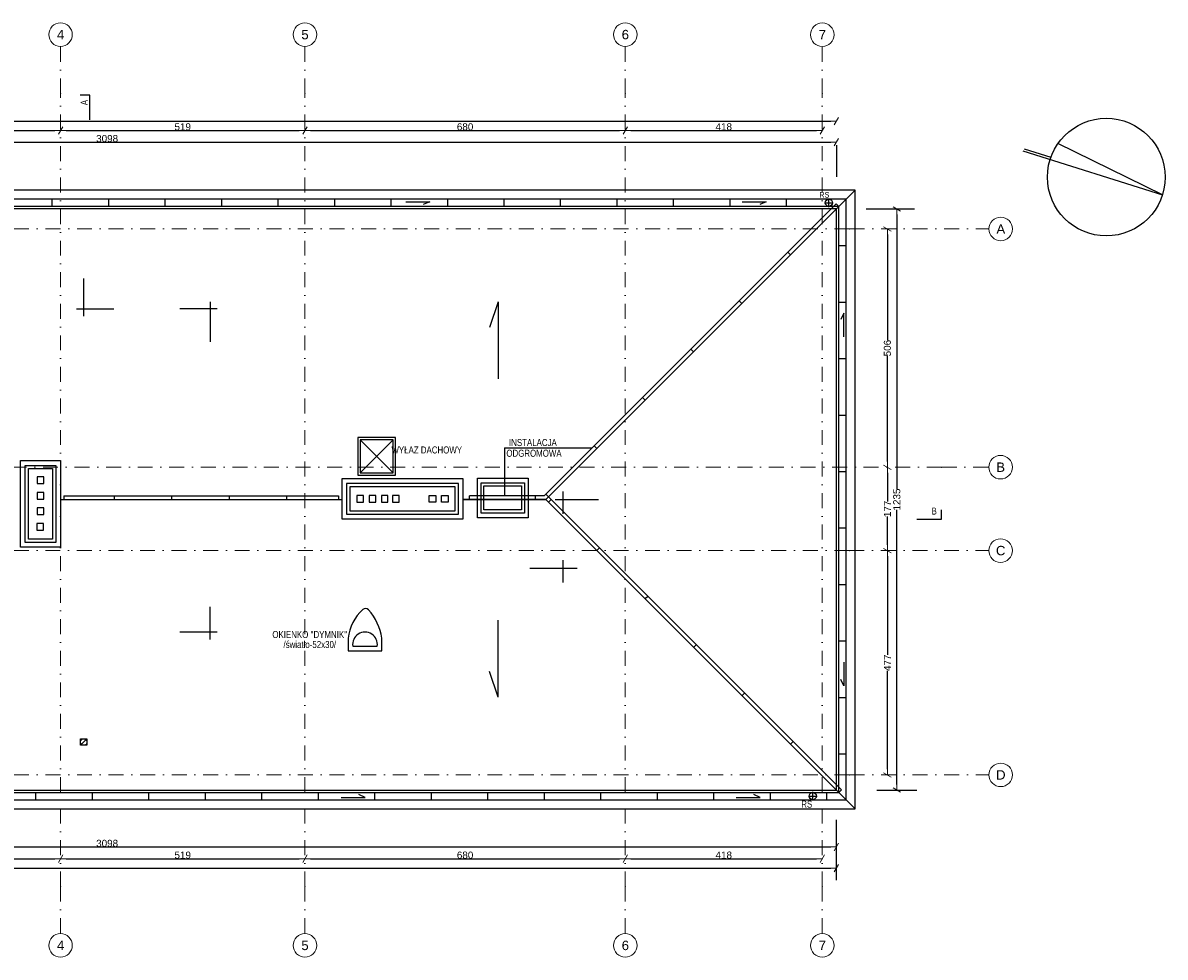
# Model space of a CAD drawing. Header units: millimetres. Extents: x 77315 to 571417, y -108895 to -65201.
# Tile 4 of 5: x 101167 to 125429, y -108895 to -89040. Entities that reach past the tile are written whole.
import ezdxf

# ---------------------------------------------------------------- set-up
doc = ezdxf.new("R2010")
doc.units = ezdxf.units.MM
doc.header["$MEASUREMENT"] = 0
doc.linetypes.add('Dot & Dashed', pattern=[670.277762, 317.5, -176.388889, 0, -176.388874])
for name, color, linetype in [('A_dach#1', 7, 'Continuous'), ('A_komin#2', 7, 'Continuous'), ('A_RURY SPUSTOWE#2', 7, 'Continuous'), ('DIM MALY', 7, 'Continuous'), ('DIM_100', 7, 'Continuous'), ('instalacje odgromowe', 7, 'Continuous'), ('niewidoczne#2', 7, 'Continuous'), ('Nowe_A_widok ściany', 7, 'Continuous'), ('opisy inne', 7, 'Continuous'), ('OSIE', 7, 'Continuous'), ('RURY SPUSTOWE', 7, 'Continuous'), ('Structural - Grid', 7, 'Continuous'), ('WIDOK', 7, 'Continuous')]:
    doc.layers.add(name, color=color, linetype=linetype)
doc.styles.add('STYL_AUTOMATYCZNY_1', font='arial.ttf')
doc.styles.add('STYL_AUTOMATYCZNY_2', font='arial.ttf')
doc.styles.add('STYL_AUTOMATYCZNY_4', font='arial.ttf', dxfattribs={"width": 0.8})
doc.dimstyles.new('STYL_AUTOMATYCZNY__1', dxfattribs={"dimtxt": 150, "dimasz": 119.811794, "dimexe": 0.18, "dimexo": 0.0625, "dimgap": 0, "dimtad": 1, "dimtih": 1, "dimtoh": 1, "dimdec": 0, "dimlfac": 0.1, "dimzin": 0, "dimdsep": 46, "dimtxsty": 'STYL_AUTOMATYCZNY_2', "dimblk": 'ARROWHEAD_2', "dimblk1": 'ARROWHEAD_2', "dimblk2": 'ARROWHEAD_2', "dimcen": 0.09, "dimse1": 1, "dimse2": 1, "dimclrd": 5, "dimclre": 5, "dimclrt": 1, "dimadec": 0, "dimazin": 0, "dimtfac": 1, "dimtdec": 4, "dimtmove": 0, "dimatfit": 3, "dimfxl": 0, "dimtolj": 1, "dimtzin": 0, "dimarcsym": 0})
doc.dimstyles.new('STYL_AUTOMATYCZNY__2', dxfattribs={"dimtxt": 150, "dimasz": 119.811794, "dimexe": 0.18, "dimexo": 0.0625, "dimgap": 0, "dimtad": 1, "dimdec": 0, "dimlfac": 0.1, "dimzin": 0, "dimdsep": 46, "dimtxsty": 'STYL_AUTOMATYCZNY_2', "dimblk": 'ARROWHEAD_2', "dimblk1": 'ARROWHEAD_2', "dimblk2": 'ARROWHEAD_2', "dimcen": 0.09, "dimse1": 1, "dimse2": 1, "dimclrd": 5, "dimclre": 5, "dimclrt": 1, "dimadec": 0, "dimazin": 0, "dimtfac": 1, "dimtdec": 4, "dimtmove": 0, "dimatfit": 3, "dimfxl": 0, "dimtolj": 1, "dimtzin": 0, "dimarcsym": 0})

# ---------------------------------------------------------------- blocks, each defined once
blk = doc.blocks.new('ARROWHEAD_2')
at = {"color": 0, "linetype": 'Continuous', "lineweight": 0}
for p, q in [((0, 0), (-1, 0)), ((-0.38, -0.66), (0.38, 0.66))]:
    blk.add_line(p, q, dxfattribs=at)
blk = doc.blocks.new('*D6')
at = {"layer": 'Defpoints', "color": 0}
for p in [(87467, -104941), (118447, -105345), (118447, -106553)]:
    blk.add_point(p, dxfattribs=at)
at = {"layer": 'DIM_100', "color": 5, "lineweight": -2}
blk.add_line((87586, -106553), (118327, -106553), dxfattribs=at)
at = {"layer": 'DIM_100', "color": 5, "lineweight": -2, "xscale": 119.8117940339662, "yscale": 119.8117940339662, "zscale": 119.8117940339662, "rotation": 180}
blk.add_blockref('ARROWHEAD_2', (87467, -106553), dxfattribs=at)
at = {"layer": 'DIM_100', "color": 5, "lineweight": -2, "xscale": 119.8117940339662, "yscale": 119.8117940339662, "zscale": 119.8117940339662}
blk.add_blockref('ARROWHEAD_2', (118447, -106553), dxfattribs=at)
at = {"layer": 'DIM_100', "color": 1, "insert": (102957, -106477), "char_height": 150, "attachment_point": 5, "style": 'STYL_AUTOMATYCZNY_2'}
blk.add_mtext('\\A1;3098', dxfattribs=at)
blk = doc.blocks.new('*D7')
at = {"layer": 'Defpoints', "color": 0}
for p in [(119643, -92995), (119653, -105345), (119729, -105345)]:
    blk.add_point(p, dxfattribs=at)
at = {"layer": 'DIM_100', "color": 5, "lineweight": -2}
for p, q in [((119729, -93115), (119729, -98953)), ((119729, -105225), (119729, -99388))]:
    blk.add_line(p, q, dxfattribs=at)
at = {"layer": 'DIM_100', "color": 5, "lineweight": -2, "xscale": 119.8117940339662, "yscale": 119.8117940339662, "zscale": 119.8117940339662}
for p, rotation in [((119729, -92995), 90), ((119729, -105345), 270)]:
    blk.add_blockref('ARROWHEAD_2', p, dxfattribs=dict(at, rotation=rotation))
at = {"layer": 'DIM_100', "color": 1, "insert": (119729, -99170), "char_height": 150, "attachment_point": 5, "rotation": 90, "style": 'STYL_AUTOMATYCZNY_2'}
blk.add_mtext('\\A1;1235', dxfattribs=at)
blk = doc.blocks.new('*D10')
at = {"layer": 'Defpoints', "color": 0}
for p in [(118447, -91577), (118447, -92995), (87467, -93399)]:
    blk.add_point(p, dxfattribs=at)
at = {"layer": 'DIM_100', "color": 5, "lineweight": -2}
blk.add_line((87586, -91577), (118327, -91577), dxfattribs=at)
at = {"layer": 'DIM_100', "color": 5, "lineweight": -2, "xscale": 119.8117940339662, "yscale": 119.8117940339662, "zscale": 119.8117940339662, "rotation": 180}
blk.add_blockref('ARROWHEAD_2', (87467, -91577), dxfattribs=at)
at = {"layer": 'DIM_100', "color": 5, "lineweight": -2, "xscale": 119.8117940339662, "yscale": 119.8117940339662, "zscale": 119.8117940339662}
blk.add_blockref('ARROWHEAD_2', (118447, -91577), dxfattribs=at)
at = {"layer": 'DIM_100', "color": 1, "insert": (102957, -91500), "char_height": 150, "attachment_point": 5, "style": 'STYL_AUTOMATYCZNY_2'}
blk.add_mtext('\\A1;3098', dxfattribs=at)
blk = doc.blocks.new('*D13')
at = {"layer": 'Defpoints', "color": 0}
for p in [(118447, -91127), (80236, -92526), (118447, -92465)]:
    blk.add_point(p, dxfattribs=at)
at = {"layer": 'DIM_100', "color": 5, "lineweight": -2}
blk.add_line((80356, -91127), (118327, -91127), dxfattribs=at)
at = {"layer": 'DIM_100', "color": 5, "lineweight": -2, "xscale": 119.8117940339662, "yscale": 119.8117940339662, "zscale": 119.8117940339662, "rotation": 180}
blk.add_blockref('ARROWHEAD_2', (80236, -91127), dxfattribs=at)
at = {"layer": 'DIM_100', "color": 5, "lineweight": -2, "xscale": 119.8117940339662, "yscale": 119.8117940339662, "zscale": 119.8117940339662}
blk.add_blockref('ARROWHEAD_2', (118447, -91127), dxfattribs=at)
at = {"layer": 'DIM_100', "color": 1, "insert": (99341, -91050), "char_height": 150, "attachment_point": 5, "style": 'STYL_AUTOMATYCZNY_2'}
blk.add_mtext('\\A1;3821', dxfattribs=at)
blk = doc.blocks.new('*D16')
at = {"layer": 'Defpoints', "color": 0}
for p in [(101967, -106803), (95367, -108395), (101967, -108395)]:
    blk.add_point(p, dxfattribs=at)
at = {"layer": 'DIM_100', "color": 5, "lineweight": -2}
blk.add_line((95487, -106803), (101847, -106803), dxfattribs=at)
at = {"layer": 'DIM_100', "color": 5, "lineweight": -2, "xscale": 119.8117940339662, "yscale": 119.8117940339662, "zscale": 119.8117940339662, "rotation": 180}
blk.add_blockref('ARROWHEAD_2', (95367, -106803), dxfattribs=at)
at = {"layer": 'DIM_100', "color": 5, "lineweight": -2, "xscale": 119.8117940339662, "yscale": 119.8117940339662, "zscale": 119.8117940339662}
blk.add_blockref('ARROWHEAD_2', (101967, -106803), dxfattribs=at)
at = {"layer": 'DIM_100', "color": 1, "insert": (98667, -106727), "char_height": 150, "attachment_point": 5, "style": 'STYL_AUTOMATYCZNY_2'}
blk.add_mtext('\\A1;660', dxfattribs=at)
blk = doc.blocks.new('*D17')
at = {"layer": 'Defpoints', "color": 0}
for p in [(107158, -106803), (101967, -108395), (107158, -108395)]:
    blk.add_point(p, dxfattribs=at)
at = {"layer": 'DIM_100', "color": 5, "lineweight": -2}
blk.add_line((102087, -106803), (107038, -106803), dxfattribs=at)
at = {"layer": 'DIM_100', "color": 5, "lineweight": -2, "xscale": 119.8117940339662, "yscale": 119.8117940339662, "zscale": 119.8117940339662, "rotation": 180}
blk.add_blockref('ARROWHEAD_2', (101967, -106803), dxfattribs=at)
at = {"layer": 'DIM_100', "color": 5, "lineweight": -2, "xscale": 119.8117940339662, "yscale": 119.8117940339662, "zscale": 119.8117940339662}
blk.add_blockref('ARROWHEAD_2', (107158, -106803), dxfattribs=at)
at = {"layer": 'DIM_100', "color": 1, "insert": (104562, -106727), "char_height": 150, "attachment_point": 5, "style": 'STYL_AUTOMATYCZNY_2'}
blk.add_mtext('\\A1;519', dxfattribs=at)
blk = doc.blocks.new('*D18')
at = {"layer": 'Defpoints', "color": 0}
for p in [(113962, -106803), (107158, -108395), (113962, -108395)]:
    blk.add_point(p, dxfattribs=at)
at = {"layer": 'DIM_100', "color": 5, "lineweight": -2}
blk.add_line((107278, -106803), (113842, -106803), dxfattribs=at)
at = {"layer": 'DIM_100', "color": 5, "lineweight": -2, "xscale": 119.8117940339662, "yscale": 119.8117940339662, "zscale": 119.8117940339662, "rotation": 180}
blk.add_blockref('ARROWHEAD_2', (107158, -106803), dxfattribs=at)
at = {"layer": 'DIM_100', "color": 5, "lineweight": -2, "xscale": 119.8117940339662, "yscale": 119.8117940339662, "zscale": 119.8117940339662}
blk.add_blockref('ARROWHEAD_2', (113962, -106803), dxfattribs=at)
at = {"layer": 'DIM_100', "color": 1, "insert": (110560, -106727), "char_height": 150, "attachment_point": 5, "style": 'STYL_AUTOMATYCZNY_2'}
blk.add_mtext('\\A1;680', dxfattribs=at)
blk = doc.blocks.new('*D19')
at = {"layer": 'Defpoints', "color": 0}
for p in [(118147, -106803), (113962, -108395), (118147, -108395)]:
    blk.add_point(p, dxfattribs=at)
at = {"layer": 'DIM_100', "color": 5, "lineweight": -2}
blk.add_line((114082, -106803), (118027, -106803), dxfattribs=at)
at = {"layer": 'DIM_100', "color": 5, "lineweight": -2, "xscale": 119.8117940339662, "yscale": 119.8117940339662, "zscale": 119.8117940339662, "rotation": 180}
blk.add_blockref('ARROWHEAD_2', (113962, -106803), dxfattribs=at)
at = {"layer": 'DIM_100', "color": 5, "lineweight": -2, "xscale": 119.8117940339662, "yscale": 119.8117940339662, "zscale": 119.8117940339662}
blk.add_blockref('ARROWHEAD_2', (118147, -106803), dxfattribs=at)
at = {"layer": 'DIM_100', "color": 1, "insert": (116054, -106727), "char_height": 150, "attachment_point": 5, "style": 'STYL_AUTOMATYCZNY_2'}
blk.add_mtext('\\A1;418', dxfattribs=at)
blk = doc.blocks.new('*D36')
at = {"layer": 'Defpoints', "color": 0}
for p in [(95367, -89540), (101967, -89540), (101967, -91327)]:
    blk.add_point(p, dxfattribs=at)
at = {"layer": 'DIM_100', "color": 5, "lineweight": -2}
blk.add_line((95487, -91327), (101847, -91327), dxfattribs=at)
at = {"layer": 'DIM_100', "color": 5, "lineweight": -2, "xscale": 119.8117940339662, "yscale": 119.8117940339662, "zscale": 119.8117940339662, "rotation": 180}
blk.add_blockref('ARROWHEAD_2', (95367, -91327), dxfattribs=at)
at = {"layer": 'DIM_100', "color": 5, "lineweight": -2, "xscale": 119.8117940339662, "yscale": 119.8117940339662, "zscale": 119.8117940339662}
blk.add_blockref('ARROWHEAD_2', (101967, -91327), dxfattribs=at)
at = {"layer": 'DIM_100', "color": 1, "insert": (98667, -91250), "char_height": 150, "attachment_point": 5, "style": 'STYL_AUTOMATYCZNY_2'}
blk.add_mtext('\\A1;660', dxfattribs=at)
blk = doc.blocks.new('*D37')
at = {"layer": 'Defpoints', "color": 0}
for p in [(101967, -89540), (107158, -89540), (107158, -91327)]:
    blk.add_point(p, dxfattribs=at)
at = {"layer": 'DIM_100', "color": 5, "lineweight": -2}
blk.add_line((102087, -91327), (107038, -91327), dxfattribs=at)
at = {"layer": 'DIM_100', "color": 5, "lineweight": -2, "xscale": 119.8117940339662, "yscale": 119.8117940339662, "zscale": 119.8117940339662, "rotation": 180}
blk.add_blockref('ARROWHEAD_2', (101967, -91327), dxfattribs=at)
at = {"layer": 'DIM_100', "color": 5, "lineweight": -2, "xscale": 119.8117940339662, "yscale": 119.8117940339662, "zscale": 119.8117940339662}
blk.add_blockref('ARROWHEAD_2', (107158, -91327), dxfattribs=at)
at = {"layer": 'DIM_100', "color": 1, "insert": (104562, -91250), "char_height": 150, "attachment_point": 5, "style": 'STYL_AUTOMATYCZNY_2'}
blk.add_mtext('\\A1;519', dxfattribs=at)
blk = doc.blocks.new('*D38')
at = {"layer": 'Defpoints', "color": 0}
for p in [(107158, -89540), (113962, -89540), (113962, -91327)]:
    blk.add_point(p, dxfattribs=at)
at = {"layer": 'DIM_100', "color": 5, "lineweight": -2}
blk.add_line((107278, -91327), (113842, -91327), dxfattribs=at)
at = {"layer": 'DIM_100', "color": 5, "lineweight": -2, "xscale": 119.8117940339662, "yscale": 119.8117940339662, "zscale": 119.8117940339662, "rotation": 180}
blk.add_blockref('ARROWHEAD_2', (107158, -91327), dxfattribs=at)
at = {"layer": 'DIM_100', "color": 5, "lineweight": -2, "xscale": 119.8117940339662, "yscale": 119.8117940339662, "zscale": 119.8117940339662}
blk.add_blockref('ARROWHEAD_2', (113962, -91327), dxfattribs=at)
at = {"layer": 'DIM_100', "color": 1, "insert": (110560, -91250), "char_height": 150, "attachment_point": 5, "style": 'STYL_AUTOMATYCZNY_2'}
blk.add_mtext('\\A1;680', dxfattribs=at)
blk = doc.blocks.new('*D39')
at = {"layer": 'Defpoints', "color": 0}
for p in [(113962, -89540), (118147, -89622), (118147, -91327)]:
    blk.add_point(p, dxfattribs=at)
at = {"layer": 'DIM_100', "color": 5, "lineweight": -2}
blk.add_line((114082, -91327), (118027, -91327), dxfattribs=at)
at = {"layer": 'DIM_100', "color": 5, "lineweight": -2, "xscale": 119.8117940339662, "yscale": 119.8117940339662, "zscale": 119.8117940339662, "rotation": 180}
blk.add_blockref('ARROWHEAD_2', (113962, -91327), dxfattribs=at)
at = {"layer": 'DIM_100', "color": 5, "lineweight": -2, "xscale": 119.8117940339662, "yscale": 119.8117940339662, "zscale": 119.8117940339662}
blk.add_blockref('ARROWHEAD_2', (118147, -91327), dxfattribs=at)
at = {"layer": 'DIM_100', "color": 1, "insert": (116054, -91250), "char_height": 150, "attachment_point": 5, "style": 'STYL_AUTOMATYCZNY_2'}
blk.add_mtext('\\A1;418', dxfattribs=at)
blk = doc.blocks.new('*D40')
at = {"layer": 'Defpoints', "color": 0}
for p in [(80236, -105800), (118447, -105979), (118447, -107003)]:
    blk.add_point(p, dxfattribs=at)
at = {"layer": 'DIM_100', "color": 5, "lineweight": -2}
blk.add_line((80356, -107003), (118327, -107003), dxfattribs=at)
at = {"layer": 'DIM_100', "color": 5, "lineweight": -2, "xscale": 119.8117940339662, "yscale": 119.8117940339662, "zscale": 119.8117940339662, "rotation": 180}
blk.add_blockref('ARROWHEAD_2', (80236, -107003), dxfattribs=at)
at = {"layer": 'DIM_100', "color": 5, "lineweight": -2, "xscale": 119.8117940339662, "yscale": 119.8117940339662, "zscale": 119.8117940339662}
blk.add_blockref('ARROWHEAD_2', (118447, -107003), dxfattribs=at)
at = {"layer": 'DIM_100', "color": 1, "insert": (99341, -106927), "char_height": 150, "attachment_point": 5, "style": 'STYL_AUTOMATYCZNY_2'}
blk.add_mtext('\\A1;3821', dxfattribs=at)
blk = doc.blocks.new('*D41')
at = {"layer": 'Defpoints', "color": 0}
for p in [(121687, -93420), (119529, -98483), (121683, -98483)]:
    blk.add_point(p, dxfattribs=at)
at = {"layer": 'DIM_100', "color": 5, "lineweight": -2}
for p, q in [((119529, -93540), (119529, -95786)), ((119529, -98363), (119529, -96117))]:
    blk.add_line(p, q, dxfattribs=at)
at = {"layer": 'DIM_100', "color": 5, "lineweight": -2, "xscale": 119.8117940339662, "yscale": 119.8117940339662, "zscale": 119.8117940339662}
for p, rotation in [((119529, -93420), 90), ((119529, -98483), 270)]:
    blk.add_blockref('ARROWHEAD_2', p, dxfattribs=dict(at, rotation=rotation))
at = {"layer": 'DIM_100', "color": 1, "insert": (119529, -95952), "char_height": 150, "attachment_point": 5, "rotation": 90, "style": 'STYL_AUTOMATYCZNY_2'}
blk.add_mtext('\\A1;506', dxfattribs=at)
blk = doc.blocks.new('*D42')
at = {"layer": 'Defpoints', "color": 0}
for p in [(121683, -98483), (119529, -100255), (121683, -100255)]:
    blk.add_point(p, dxfattribs=at)
at = {"layer": 'DIM_100', "color": 5, "lineweight": -2}
for p, q in [((119529, -98602), (119529, -99210)), ((119529, -100135), (119529, -99528))]:
    blk.add_line(p, q, dxfattribs=at)
at = {"layer": 'DIM_100', "color": 5, "lineweight": -2, "xscale": 119.8117940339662, "yscale": 119.8117940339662, "zscale": 119.8117940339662}
for p, rotation in [((119529, -98483), 90), ((119529, -100255), 270)]:
    blk.add_blockref('ARROWHEAD_2', p, dxfattribs=dict(at, rotation=rotation))
at = {"layer": 'DIM_100', "color": 1, "insert": (119529, -99369), "char_height": 150, "attachment_point": 5, "rotation": 90, "style": 'STYL_AUTOMATYCZNY_2'}
blk.add_mtext('\\A1;177', dxfattribs=at)
blk = doc.blocks.new('*D43')
at = {"layer": 'Defpoints', "color": 0}
for p in [(121683, -100255), (119529, -105022), (121687, -105022)]:
    blk.add_point(p, dxfattribs=at)
at = {"layer": 'DIM_100', "color": 5, "lineweight": -2}
for p, q in [((119529, -100375), (119529, -102470)), ((119529, -104902), (119529, -102807))]:
    blk.add_line(p, q, dxfattribs=at)
at = {"layer": 'DIM_100', "color": 5, "lineweight": -2, "xscale": 119.8117940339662, "yscale": 119.8117940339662, "zscale": 119.8117940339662}
for p, rotation in [((119529, -100255), 90), ((119529, -105022), 270)]:
    blk.add_blockref('ARROWHEAD_2', p, dxfattribs=dict(at, rotation=rotation))
at = {"layer": 'DIM_100', "color": 1, "insert": (119529, -102639), "char_height": 150, "attachment_point": 5, "rotation": 90, "style": 'STYL_AUTOMATYCZNY_2'}
blk.add_mtext('\\A1;477', dxfattribs=at)

msp = doc.modelspace()

# ---------------------------------------------------------------- linework, layer by layer
for p, q in [((112470.3, -99170.1), (113390.7, -99170.1)), ((112642.8, -99473.1), (112642.8, -98999.3)), ((112942.3, -100632.5), (111936, -100632.5)), ((112642.8, -100932.8), (112642.8, -100459))]:
    msp.add_line(p, q)
for points in [[(102586.5, -91099.3), (102586.5, -90574.4), (102386.5, -90574.4)], [(120152.3, -99587.2), (120677.3, -99587.2), (120677.3, -99387.2)]]:
    msp.add_lwpolyline(points)
at = {"layer": 'A_dach#1'}
for p, q in [((118496.7, -92945.1), (112271.4, -99169.9)), ((111261.5, -94967.7), (111076.8, -95512.7)), ((111261.5, -94967.7), (111261.5, -96604.4)), ((101966.7, -99170.1), (107944.3, -99170.1)), ((110521.7, -99170.1), (112271.7, -99170.1)), ((118496.7, -105395.1), (112271.4, -99169.9)), ((111261.5, -103372.6), (111261.5, -101735.8)), ((111261.5, -103372.6), (111076.8, -102827.6))]:
    msp.add_line(p, q, dxfattribs=at)
msp.add_lwpolyline([(87586.7, -105395.1), (118496.7, -105395.1), (118496.7, -92945.1), (87389.8, -92945.1), (87389.8, -97012.7)], dxfattribs=at)
at = {"layer": 'A_komin#2'}
for p, q in [((108333.5, -98602.3), (109033.5, -97902.3)), ((108333.5, -97902.3), (109033.5, -98602.3)), ((108074.2, -102116.6), (108074.2, -102387.6)), ((108794.2, -102387.6), (108794.2, -102116.6)), ((108074.2, -102387.6), (108794.2, -102387.6))]:
    msp.add_line(p, q, dxfattribs=at)
for points in [[(108283.5, -98652.3), (109083.5, -98652.3), (109083.5, -97852.3), (108283.5, -97852.3)], [(108333.5, -98602.3), (109033.5, -98602.3), (109033.5, -97902.3), (108333.5, -97902.3)], [(101116.7, -98343.7), (101966.7, -98343.7), (101966.7, -100183.7), (101116.7, -100183.7)], [(101216.7, -98443.7), (101866.7, -98443.7), (101866.7, -100083.7), (101216.7, -100083.7)], [(101286.7, -98513.7), (101796.7, -98513.7), (101796.7, -100013.7), (101286.7, -100013.7)], [(101471.7, -98828.7), (101611.7, -98828.7), (101611.7, -98688.7), (101471.7, -98688.7)], [(107944.3, -99582.2), (110521.7, -99582.2), (110521.7, -98732.2), (107944.3, -98732.2)], [(108044.3, -99482.2), (110421.7, -99482.2), (110421.7, -98832.2), (108044.3, -98832.2)], [(108114.3, -99412.2), (110351.7, -99412.2), (110351.7, -98902.2), (108114.3, -98902.2)], [(101471.7, -99158.7), (101611.7, -99158.7), (101611.7, -99018.7), (101471.7, -99018.7)], [(108261.7, -99227.2), (108401.7, -99227.2), (108401.7, -99087.2), (108261.7, -99087.2)], [(108521.7, -99227.2), (108661.7, -99227.2), (108661.7, -99087.2), (108521.7, -99087.2)], [(108781.7, -99227.2), (108921.7, -99227.2), (108921.7, -99087.2), (108781.7, -99087.2)], [(109020.4, -99227.2), (109160.4, -99227.2), (109160.4, -99087.2), (109020.4, -99087.2)], [(109936.9, -99227.2), (109796.9, -99227.2), (109796.9, -99087.2), (109936.9, -99087.2)], [(110196.9, -99227.2), (110056.9, -99227.2), (110056.9, -99087.2), (110196.9, -99087.2)], [(101471.7, -99488.7), (101611.7, -99488.7), (101611.7, -99348.7), (101471.7, -99348.7)], [(101464.8, -99818.7), (101604.8, -99818.7), (101604.8, -99678.7), (101464.8, -99678.7)]]:
    msp.add_lwpolyline(points, close=True, dxfattribs=at)
for centre, radius, start, end in [((109097.1, -102255), 1032.2, 133.53704, 172.2943), ((108445, -101587.5), 100, 48.30968, 126.06588), ((107615.6, -102300.4), 1192.8, 8.86723, 41.32148)]:
    msp.add_arc(centre, radius, start, end, dxfattribs=at)
at = {"layer": 'A_RURY SPUSTOWE#2'}
msp.add_line((112271.2, -99170.1), (110521.7, -99170.1), dxfattribs=at)
at = {"layer": 'DIM MALY'}
msp.add_line((119302.5, -105345.1), (120158.2, -105345.1), dxfattribs=at)
at = {"layer": 'DIM_100'}
for p, q in [((118446.7, -91642.1), (118446.7, -92311)), ((118496.7, -92945.1), (118846.7, -92595.1)), ((101789.8, -92945.1), (101789.8, -92785.1)), ((102989.8, -92945.1), (102989.8, -92785.1)), ((104189.8, -92945.1), (104189.8, -92785.1)), ((105389.8, -92945.1), (105389.8, -92785.1)), ((106589.8, -92945.1), (106589.8, -92785.1)), ((107789.8, -92945.1), (107789.8, -92785.1)), ((108989.8, -92945.1), (108989.8, -92785.1)), ((110189.8, -92945.1), (110189.8, -92785.1)), ((111389.8, -92945.1), (111389.8, -92785.1)), ((112589.8, -92945.1), (112589.8, -92785.1)), ((113789.8, -92945.1), (113789.8, -92785.1)), ((114989.8, -92945.1), (114989.8, -92785.1)), ((116189.8, -92945.1), (116189.8, -92785.1)), ((117389.8, -92945.1), (117389.8, -92785.1)), ((119079.4, -92995.1), (120107.6, -92995.1)), ((118446.7, -107255.6), (118446.7, -105978.9))]:
    msp.add_line(p, q, dxfattribs=at)
for points in [[(82086.7, -101482.7), (82086.7, -105262.7), (87066.7, -105262.7), (87066.7, -105745.1), (118846.7, -105745.1), (118846.7, -92595.1), (87044.8, -92595.1), (87044.8, -93342.8), (80544.9, -93342.8), (80544.9, -97012.7)], [(87256.7, -105222.7), (87256.7, -105555.1), (118656.7, -105555.1), (118656.7, -92785.1), (87234.8, -92785.1), (87234.8, -97012.7)], [(109301.8, -92840.4), (109808.7, -92840.4), (109671.2, -92900.2)], [(116448.3, -92840.4), (116955.3, -92840.4), (116817.7, -92900.2)]]:
    msp.add_lwpolyline(points, dxfattribs=at)
at = {"layer": 'instalacje odgromowe'}
for p, q in [((118440.1, -92888.6), (112238.1, -99090.1)), ((118496.7, -92945.1), (118440.1, -92888.6)), ((117412, -93916.6), (117468.6, -93973.2)), ((116383.9, -94944.7), (116440.5, -95001.2)), ((115355.8, -95972.7), (115412.3, -96029.3)), ((114327.7, -97000.7), (114384.2, -97057.3)), ((113299.6, -98028.8), (113356.1, -98085.3)), ((102040, -99090.1), (107868.9, -99090.1)), ((102040, -99090.1), (102040, -99170.1)), ((103104.1, -99090.1), (103104.1, -99170.1)), ((104325.2, -99090.1), (104325.2, -99170.1)), ((105547.9, -99090.1), (105547.9, -99170.1)), ((106767.6, -99090.1), (106767.6, -99170.1)), ((107868.9, -99090.1), (107868.9, -99170.1)), ((112238.1, -99090.1), (110656.1, -99090.1)), ((110656.1, -99170.1), (110656.1, -99090.1)), ((112056.1, -99170.1), (112056.1, -99090.1)), ((118553.2, -105338.6), (112271.4, -99056.8)), ((112386.1, -99171.5), (112329.5, -99228)), ((113414, -100199.3), (113357.4, -100255.9)), ((114441.8, -101227.2), (114385.2, -101283.7)), ((115469.7, -102255), (115413.1, -102311.6)), ((116497.5, -103282.9), (116441, -103339.4)), ((117525.4, -104310.7), (117468.8, -104367.3)), ((118496.7, -105395.1), (118553.2, -105338.6))]:
    msp.add_line(p, q, dxfattribs=at)
at = {"layer": 'niewidoczne#2'}
msp.add_line((108174.2, -102287.6), (108694.2, -102287.6), dxfattribs=at)
msp.add_lwpolyline([(87466.7, -101482.7), (87466.7, -105345.1), (118446.7, -105345.1), (118446.7, -92995.1), (87439.8, -92995.1), (87439.8, -97012.7)], dxfattribs=at)
msp.add_arc((108434.2, -102250.3), 262.7, 351.82877, 188.17123, dxfattribs=at)
at = {"layer": 'Nowe_A_widok ściany'}
for points in [[(110820.6, -99559.8), (110820.6, -98713.5), (111896.9, -98713.5), (111896.9, -99559.8)], [(110898.8, -99461.6), (110898.8, -98811.6), (111818.8, -98811.6), (111818.8, -99461.6)], [(110958.8, -99391.6), (110958.8, -98881.6), (111758.8, -98881.6), (111758.8, -99391.6)], [(102388.7, -104252.9), (102528.7, -104252.9), (102528.7, -104392.9), (102388.7, -104392.9)]]:
    msp.add_lwpolyline(points, close=True, dxfattribs=at)
msp.add_lwpolyline([(102388.7, -104392.9), (102528.7, -104252.9)], dxfattribs=at)
msp.add_circle((102458.7, -104322.9), 70, dxfattribs=at)
at = {"layer": 'opisy inne'}
for p, q in [((102457.6, -94475), (102457.6, -95270.7)), ((105145.8, -94970.7), (105145.8, -95818.1)), ((102307.6, -95120.7), (103102.6, -95120.7)), ((105295.8, -95120.7), (104500.9, -95120.7)), ((111399.2, -98068.6), (111399.2, -99090.1)), ((111399.2, -98068.6), (113249.5, -98068.6)), ((105145.8, -102143.3), (105145.8, -101448.1)), ((105295.8, -101991), (104500.9, -101991))]:
    msp.add_line(p, q, dxfattribs=at)
for points in [[(122408.7, -91760.9), (125371.2, -92694), (123152.3, -91605.3)], [(122431.6, -91717.9), (123001.9, -91897.5)]]:
    msp.add_lwpolyline(points, dxfattribs=at)
msp.add_circle((124178.9, -92318.5), 1250, dxfattribs=at)
at = {"layer": 'OSIE'}
for p, q in [((118195.8, -92864.7), (118375.8, -92864.7)), ((118285.8, -92954.7), (118285.8, -92774.7)), ((117855.3, -105473.4), (118035.3, -105473.4)), ((117945.3, -105563.4), (117945.3, -105383.4))]:
    msp.add_line(p, q, dxfattribs=at)
at = {"layer": 'RURY SPUSTOWE'}
for points in [[(118601.4, -95715.2), (118601.4, -95208.3), (118541.7, -95345.8)], [(118601.4, -102625.1), (118601.4, -103132), (118541.7, -102994.5)], [(107930.9, -105499.9), (108437.8, -105499.9), (108300.3, -105440.1)], [(116320.9, -105499.9), (116827.8, -105499.9), (116690.3, -105440.1)]]:
    msp.add_lwpolyline(points, dxfattribs=at)
for centre in [(118285.8, -92864.7), (117945.3, -105473.4)]:
    msp.add_circle(centre, 75, dxfattribs=at)
at = {"layer": 'Structural - Grid', "linetype": 'Dot & Dashed', "lineweight": 15}
for p, q in [((101967.3, -90539.7), (101967.3, -89539.7)), ((107158.2, -90539.7), (107158.2, -89539.7)), ((113962.3, -90539.7), (113962.3, -89539.7)), ((118146.9, -90541.9), (118146.9, -89541.9)), ((101967.3, -107395.1), (101967.3, -90539.7)), ((107158.2, -107395.1), (107158.2, -90539.7)), ((113962.3, -107395.1), (113962.3, -90539.7)), ((118146.9, -107395.1), (118146.9, -90541.9)), ((118724.5, -93420.2), (80780, -93420.2)), ((118724.5, -93420.2), (121686.6, -93420.2)), ((120683.4, -98482.5), (78814.7, -98482.5)), ((120683.4, -98482.5), (121683.4, -98482.5)), ((118721.3, -100254.9), (80776.9, -100254.9)), ((118721.3, -100254.9), (121683.4, -100254.9)), ((118724.5, -105021.8), (80780, -105021.8)), ((118724.5, -105021.8), (121686.6, -105021.8)), ((101967.3, -107395.1), (101967.3, -108395.1)), ((107158.2, -107395.1), (107158.2, -108395.1)), ((113962.3, -107395.1), (113962.3, -108395.1)), ((118146.9, -107395.1), (118146.9, -108395.1))]:
    msp.add_line(p, q, dxfattribs=at)
at = {"layer": 'Structural - Grid', "linetype": 'Continuous', "lineweight": 15}
for centre in [(101967.3, -89289.7), (107158.2, -89289.7), (113962.3, -89289.7), (118146.9, -89291.9), (121936.6, -93420.2), (121933.4, -98482.5), (121933.4, -100254.9), (121936.6, -105021.8), (101967.3, -108645.1), (107158.2, -108645.1), (113962.3, -108645.1), (118146.9, -108645.1)]:
    msp.add_circle(centre, 250, dxfattribs=at)
at = {"layer": 'Structural - Grid', "linetype": 'Dot & Dashed', "lineweight": 15}
for p in [(101967.3, -90539.7), (101967.3, -90539.7), (107158.2, -90539.7), (107158.2, -90539.7), (113962.3, -90539.7), (113962.3, -90539.7), (118146.9, -90541.9), (118146.9, -90541.9), (118724.5, -93420.2), (118724.5, -93420.2), (120683.4, -98482.5), (120683.4, -98482.5), (118721.3, -100254.9), (118721.3, -100254.9), (118724.5, -105021.8), (118724.5, -105021.8), (101967.3, -107395.1), (101967.3, -107395.1), (107158.2, -107395.1), (107158.2, -107395.1), (113962.3, -107395.1), (113962.3, -107395.1), (118146.9, -107395.1), (118146.9, -107395.1)]:
    msp.add_point(p, dxfattribs=at)
at = {"layer": 'WIDOK'}
for p, q in [((118496.7, -93773.7), (118656.7, -93773.7)), ((118496.7, -94973.7), (118656.7, -94973.7)), ((118496.7, -96173.7), (118656.7, -96173.7)), ((118496.7, -97373.7), (118656.7, -97373.7)), ((118496.7, -98573.7), (118656.7, -98573.7)), ((118496.7, -99773.7), (118656.7, -99773.7)), ((118496.7, -100973.7), (118656.7, -100973.7)), ((118496.7, -102173.7), (118656.7, -102173.7)), ((118496.7, -103373.7), (118656.7, -103373.7)), ((118496.7, -104575.4), (118656.7, -104575.4)), ((101438, -105395.1), (101438, -105555.1)), ((102638, -105395.1), (102638, -105555.1)), ((103838, -105395.1), (103838, -105555.1)), ((105038, -105395.1), (105038, -105555.1)), ((106238, -105395.1), (106238, -105555.1)), ((107438, -105395.1), (107438, -105555.1)), ((108638, -105395.1), (108638, -105555.1)), ((109838, -105395.1), (109838, -105555.1)), ((111038, -105395.1), (111038, -105555.1)), ((112238, -105395.1), (112238, -105555.1)), ((113438, -105395.1), (113438, -105555.1)), ((114638, -105395.1), (114638, -105555.1)), ((115838, -105395.1), (115838, -105555.1)), ((117038, -105395.1), (117038, -105555.1)), ((118238, -105395.1), (118238, -105555.1)), ((118496.7, -105395.1), (118846.7, -105745.1))]:
    msp.add_line(p, q, dxfattribs=at)

# ---------------------------------------------------------------- texts
at = {"layer": 'DIM_100', "insert": (118190.3, -92695.3), "char_height": 120, "attachment_point": 5, "style": 'STYL_AUTOMATYCZNY_4'}
msp.add_mtext('\\A1;{\\pqc;\\fArial|b0|i0|c238|p0;\\W0.800000;RS}', dxfattribs=at)
at = {"layer": 'opisy inne', "insert": (102543.8, -90789.6), "char_height": 150, "attachment_point": 7, "rotation": 90.00125, "style": 'STYL_AUTOMATYCZNY_4'}
msp.add_mtext('\\A1;{\\pql;\\fArial|b0|i0|c238|p0;\\W0.800000;A}', dxfattribs=at)
at = {"layer": 'opisy inne', "char_height": 150, "style": 'STYL_AUTOMATYCZNY_4'}
for s, insert, attachment_point in [('\\A1;{\\pqc;\\fArial|b0|i0|c238|p0;\\W0.800000;WYŁAZ DACHOWY}', (109745.5, -98117), 5), ('\\A1;{\\pql;\\fArial|b0|i0|c238|p0;\\W0.800000;B}', (120466.9, -99490), 7), ("\\A1;{\\pqc;\\fArial|b0|i0|c238|p0;\\W0.800000;OKIENKO ''DYMNIK''}", (107260.8, -102039.3), 5), ('\\A1;{\\pqc;\\fArial|b0|i0|c238|p0;\\W0.800000;/światło-52x30/}', (107260.8, -102251.4), 5), ('\\A1;{\\pqc;\\fArial|b0|i0|c238|p0;\\W0.800000;RS}', (117815.8, -105643.4), 5)]:
    msp.add_mtext(s, dxfattribs=dict(at, insert=insert, attachment_point=attachment_point))
at = {"layer": 'opisy inne', "insert": (111999.9, -98073.7), "char_height": 150, "attachment_point": 5, "line_spacing_factor": 0.909012, "style": 'STYL_AUTOMATYCZNY_4'}
msp.add_mtext('\\A1;{\\pqc;\\fArial|b0|i0|c238|p0;\\W0.800000;INSTALACJA\\P\\pqc;\\fArial|b0|i0|c238|p0;\\W0.800000; ODGROMOWA}', dxfattribs=at)
at = {"layer": 'Structural - Grid', "lineweight": 15, "char_height": 200, "attachment_point": 1, "style": 'STYL_AUTOMATYCZNY_1'}
for s, insert in [('\\A1;{\\pql;\\pt0;\\fArial|b0|i0|c238|p0;\\W1.000000;4}', (101891, -89189.7)), ('\\A1;{\\pql;\\pt0;\\fArial|b0|i0|c238|p0;\\W1.000000;5}', (107081.9, -89189.7)), ('\\A1;{\\pql;\\pt0;\\fArial|b0|i0|c238|p0;\\W1.000000;6}', (113886, -89189.7)), ('\\A1;{\\pql;\\pt0;\\fArial|b0|i0|c238|p0;\\W1.000000;7}', (118070.6, -89191.9)), ('\\A1;{\\pql;\\pt0;\\fArial|b0|i0|c238|p0;\\W1.000000;A}', (121845.2, -93320.2)), ('\\A1;{\\pql;\\pt0;\\fArial|b0|i0|c238|p0;\\W1.000000;B}', (121842, -98382.5)), ('\\A1;{\\pql;\\pt0;\\fArial|b0|i0|c238|p0;\\W1.000000;C}', (121834.4, -100154.9)), ('\\A1;{\\pql;\\pt0;\\fArial|b0|i0|c238|p0;\\W1.000000;D}', (121837.6, -104921.8)), ('\\A1;{\\pql;\\pt0;\\fArial|b0|i0|c238|p0;\\W1.000000;4}', (101891, -108545.1)), ('\\A1;{\\pql;\\pt0;\\fArial|b0|i0|c238|p0;\\W1.000000;5}', (107081.9, -108545.1)), ('\\A1;{\\pql;\\pt0;\\fArial|b0|i0|c238|p0;\\W1.000000;6}', (113886, -108545.1)), ('\\A1;{\\pql;\\pt0;\\fArial|b0|i0|c238|p0;\\W1.000000;7}', (118070.6, -108545.1))]:
    msp.add_mtext(s, dxfattribs=dict(at, insert=insert))

# ---------------------------------------------------------------- dimensions: what is measured, and where the dimension line sits
at = {"layer": 'DIM_100'}
for base, p1, p2, picture, middle in [((101967.3, -91327.1), (95367.3, -89539.7), (101967.3, -89539.7), '*D36', (98666.9, -91327.1)), ((107158.2, -91327.1), (101967.3, -89539.7), (107158.2, -89539.7), '*D37', (104562.3, -91327.1)), ((113962.3, -91327.1), (107158.2, -89539.7), (113962.3, -89539.7), '*D38', (110559.8, -91327.1)), ((118146.9, -91327.1), (113962.3, -89539.7), (118146.9, -89621.9), '*D39', (116054.2, -91327.1)), ((118446.7, -91127.1), (80236.1, -92526.2), (118446.7, -92465.4), '*D13', (99341.3, -91127.1)), ((118446.7, -91577.1), (87466.7, -93399.2), (118446.7, -92995.1), '*D10', (102956.6, -91577.1)), ((118446.7, -106553.2), (87466.7, -104941.1), (118446.7, -105345.1), '*D6', (102956.6, -106553.2)), ((118446.7, -107003.2), (80236.1, -105800.1), (118446.7, -105978.9), '*D40', (99341.3, -107003.2)), ((101967.3, -106803.2), (95367.3, -108395.1), (101967.3, -108395.1), '*D16', (98666.9, -106803.2)), ((107158.2, -106803.2), (101967.3, -108395.1), (107158.2, -108395.1), '*D17', (104562.3, -106803.2)), ((113962.3, -106803.2), (107158.2, -108395.1), (113962.3, -108395.1), '*D18', (110559.8, -106803.2)), ((118146.9, -106803.2), (113962.3, -108395.1), (118146.9, -108395.1), '*D19', (116054.2, -106803.2))]:
    dim = msp.add_linear_dim(base=base, p1=p1, p2=p2, dimstyle='STYL_AUTOMATYCZNY__1', dxfattribs=at)
    dim.commit()
    dim.dimension.update_dxf_attribs({"geometry": picture, "text_midpoint": middle, "dimtype": 160})
for base, p1, p2, picture, middle in [((119728.9, -105345.1), (119643.2, -92995.1), (119652.7, -105345.1), '*D7', (119728.9, -99170.2)), ((119528.9, -98482.5), (121686.6, -93420.2), (121683.4, -98482.5), '*D41', (119528.9, -95951.8)), ((119528.9, -100254.9), (121683.4, -98482.5), (121683.4, -100254.9), '*D42', (119528.9, -99369.1)), ((119528.9, -105021.8), (121683.4, -100254.9), (121686.6, -105021.8), '*D43', (119528.9, -102638.8))]:
    dim = msp.add_linear_dim(base=base, p1=p1, p2=p2, angle=270, dimstyle='STYL_AUTOMATYCZNY__2', dxfattribs=at)
    dim.commit()
    dim.dimension.update_dxf_attribs({"geometry": picture, "text_midpoint": middle, "dimtype": 160, "text_rotation": 90})

doc.saveas('drawing.dxf')
